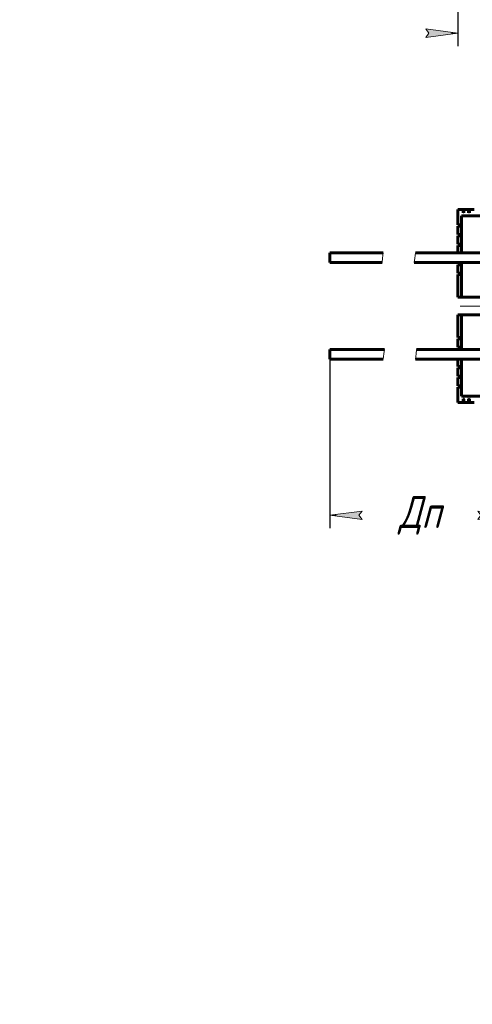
# Model space of a CAD drawing. Header units: millimetres. Extents: x 0 to 210, y 0 to 297.
# Tile 1 of 3: x 0 to 70, y 0 to 153. Entities that reach past the tile are written whole.
import ezdxf

# ---------------------------------------------------------------- set-up
doc = ezdxf.new("R2010")
doc.units = ezdxf.units.MM
for name, pattern in [('K5LT_AXLED', [12, 7.5, -1.5, 1.5, -1.5]), ('K5LT_BASIC', [0]), ('K5LT_THIN', [0]), ('K5LT_THIN_INCLUDED_TO_HATCHING', [0])]:
    doc.linetypes.add(name, pattern=pattern)
doc.layers.add('Системный слой', color=7, linetype='Continuous')
doc.styles.add('KDIMTEXTSTYLE', font='GOST_AU.SHX', dxfattribs={"width": 0.96, "oblique": 15, "height": 5})
doc.dimstyles.new('KDIMSTYLE (0.50)', dxfattribs={"dimtxt": 5, "dimasz": 1, "dimexe": 2, "dimexo": 0, "dimgap": 1, "dimtad": 1, "dimlfac": 2, "dimtxsty": 'KDIMTEXTSTYLE', "dimsah": 1, "dimcen": 0, "dimdle": 1, "dimadec": 0, "dimazin": 0, "dimtfac": 0.667, "dimtmove": 0, "dimatfit": 3, "dimfxl": 1, "dimtvp": 1, "dimtolj": 1, "dimtzin": 0, "dimarcsym": 0})

# ---------------------------------------------------------------- blocks, each defined once
blk = doc.blocks.new('KDIMARROW_01')
at = {"layer": 'Системный слой'}
blk.add_hatch(color=0, dxfattribs=at).paths.add_polyline_path([(0, 0), (-5, 0.66), (-4.5, 0), (-5, -0.66)])
at = {"layer": 'Системный слой', "color": 0, "linetype": 'K5LT_THIN', "lineweight": 18}
for p, q in [((-4.5, 0), (-5, 0.66)), ((-5, 0.66), (0, 0)), ((0, 0), (-5, -0.66)), ((-5, -0.66), (-4.5, 0)), ((0, 0), (-1, 0))]:
    blk.add_line(p, q, dxfattribs=at)
blk = doc.blocks.new('U4')
at = {"layer": 'Системный слой', "color": 7, "linetype": 'K5LT_THIN', "lineweight": 18}
for p, q in [((68.86, 93.98), (68.98, 93.98)), ((177.13, 93.98), (177.25, 93.98))]:
    blk.add_line(p, q, dxfattribs=at)
blk = doc.blocks.new('U5')
at = {"layer": 'Системный слой', "color": 7, "linetype": 'K5LT_THIN', "lineweight": 18}
for p, q in [((69.73, 93.98), (69.84, 93.98)), ((176.26, 93.98), (176.38, 93.98))]:
    blk.add_line(p, q, dxfattribs=at)
blk = doc.blocks.new('U8')
at = {"layer": 'Системный слой', "color": 150, "linetype": 'K5LT_BASIC', "lineweight": 60, "true_color": 0x0080ff}
for p, q in [((48.17, 101.73), (56.65, 101.73)), ((61.65, 101.73), (76.14, 101.73))]:
    blk.add_line(p, q, dxfattribs=at)
blk = doc.blocks.new('U16')
at = {"layer": 'Системный слой', "color": 150, "linetype": 'K5LT_BASIC', "lineweight": 60, "true_color": 0x0080ff}
for p, q in [((68.63, 107.1), (68.63, 101.73)), ((68.63, 100.23), (68.63, 94.48))]:
    blk.add_line(p, q, dxfattribs=at)
blk = doc.blocks.new('U17')
at = {"layer": 'Системный слой', "color": 150, "linetype": 'K5LT_BASIC', "lineweight": 60, "true_color": 0x0080ff}
for p, q in [((48.17, 115.23), (56.29, 115.23)), ((61.29, 115.23), (76.14, 115.23))]:
    blk.add_line(p, q, dxfattribs=at)
blk = doc.blocks.new('U19')
at = {"layer": 'Системный слой', "color": 150, "linetype": 'K5LT_BASIC', "lineweight": 60, "true_color": 0x0080ff}
for p, q in [((48.17, 100.23), (56.47, 100.23)), ((61.47, 100.23), (76.14, 100.23))]:
    blk.add_line(p, q, dxfattribs=at)
blk = doc.blocks.new('U24')
at = {"layer": 'Системный слой', "color": 150, "linetype": 'K5LT_BASIC', "lineweight": 60, "true_color": 0x0080ff}
for p, q in [((69.73, 93.48), (69.84, 93.48)), ((176.26, 93.48), (176.38, 93.48))]:
    blk.add_line(p, q, dxfattribs=at)
blk = doc.blocks.new('U30')
at = {"layer": 'Системный слой', "color": 150, "linetype": 'K5LT_BASIC', "lineweight": 60, "true_color": 0x0080ff}
for p, q in [((68.63, 122.48), (68.63, 116.73)), ((68.63, 115.23), (68.63, 109.85))]:
    blk.add_line(p, q, dxfattribs=at)
blk = doc.blocks.new('U31')
at = {"layer": 'Системный слой', "color": 150, "linetype": 'K5LT_BASIC', "lineweight": 60, "true_color": 0x0080ff}
for p, q in [((69.73, 94.02), (69.75, 94.06)), ((69.73, 93.98), (69.73, 94.02)), ((69.75, 94.06), (69.79, 94.08)), ((69.79, 94.08), (69.82, 94.06)), ((69.82, 94.06), (69.84, 94.02)), ((69.84, 94.02), (69.84, 93.98))]:
    blk.add_line(p, q, dxfattribs=at)
blk = doc.blocks.new('U34')
at = {"layer": 'Системный слой', "color": 150, "linetype": 'K5LT_BASIC', "lineweight": 60, "true_color": 0x0080ff}
for p, q in [((68.34, 103.38), (68.34, 103.38)), ((177.77, 103.38), (177.77, 103.38))]:
    blk.add_line(p, q, dxfattribs=at)
blk = doc.blocks.new('U36')
at = {"layer": 'Системный слой', "color": 7, "linetype": 'K5LT_THIN', "lineweight": 18}
for p, q in [((69.84, 122.98), (69.73, 122.98)), ((176.38, 122.98), (176.26, 122.98))]:
    blk.add_line(p, q, dxfattribs=at)
blk = doc.blocks.new('U40')
at = {"layer": 'Системный слой', "color": 150, "linetype": 'K5LT_BASIC', "lineweight": 60, "true_color": 0x0080ff}
for p, q in [((48.17, 116.73), (56.47, 116.73)), ((61.47, 116.73), (76.14, 116.73))]:
    blk.add_line(p, q, dxfattribs=at)
blk = doc.blocks.new('U42')
at = {"layer": 'Системный слой', "color": 150, "linetype": 'K5LT_BASIC', "lineweight": 60, "true_color": 0x0080ff}
for p, q in [((68.86, 93.48), (68.98, 93.48)), ((177.13, 93.48), (177.25, 93.48))]:
    blk.add_line(p, q, dxfattribs=at)
blk = doc.blocks.new('U49')
at = {"layer": 'Системный слой', "color": 150, "linetype": 'K5LT_BASIC', "lineweight": 60, "true_color": 0x0080ff}
for p, q in [((68.98, 123.48), (68.86, 123.48)), ((177.25, 123.48), (177.13, 123.48))]:
    blk.add_line(p, q, dxfattribs=at)
blk = doc.blocks.new('U53')
at = {"layer": 'Системный слой', "color": 150, "linetype": 'K5LT_BASIC', "lineweight": 60, "true_color": 0x0080ff}
for p, q in [((68.86, 93.98), (68.87, 94.02)), ((68.87, 94.02), (68.89, 94.06)), ((68.89, 94.06), (68.92, 94.08)), ((68.92, 94.08), (68.95, 94.06)), ((68.95, 94.06), (68.97, 94.02)), ((68.97, 94.02), (68.98, 93.98))]:
    blk.add_line(p, q, dxfattribs=at)
blk = doc.blocks.new('U55')
at = {"layer": 'Системный слой', "color": 150, "linetype": 'K5LT_BASIC', "lineweight": 60, "true_color": 0x0080ff}
for p, q in [((69.84, 123.48), (69.73, 123.48)), ((176.38, 123.48), (176.26, 123.48))]:
    blk.add_line(p, q, dxfattribs=at)
blk = doc.blocks.new('U63')
at = {"layer": 'Системный слой', "color": 7, "linetype": 'K5LT_THIN', "lineweight": 18}
for p, q in [((68.98, 122.98), (68.86, 122.98)), ((177.25, 122.98), (177.13, 122.98))]:
    blk.add_line(p, q, dxfattribs=at)
blk = doc.blocks.new('U65')
at = {"layer": 'Системный слой', "color": 30, "linetype": 'K5LT_AXLED', "lineweight": 18, "true_color": 0xff8000}
for q in [(71.8, 111.85), (68.43, 108.48), (71.8, 105.1), (75.18, 108.48)]:
    blk.add_line((71.8, 108.48), q, dxfattribs=at)
blk = doc.blocks.new('U67')
at = {"layer": 'Системный слой', "color": 7, "linetype": 'K5LT_THIN_INCLUDED_TO_HATCHING', "lineweight": 18}
for p, q in [((56.37, 115.9), (56.47, 116.73)), ((56.29, 115.23), (56.37, 115.9)), ((56.47, 100.23), (56.57, 101.05)), ((56.57, 101.05), (56.65, 101.73))]:
    blk.add_line(p, q, dxfattribs=at)
blk = doc.blocks.new('U68')
at = {"layer": 'Системный слой', "color": 7, "linetype": 'K5LT_THIN_INCLUDED_TO_HATCHING', "lineweight": 18}
for p, q in [((61.47, 116.73), (61.37, 115.9)), ((61.37, 115.9), (61.29, 115.23)), ((61.57, 101.05), (61.47, 100.23)), ((61.65, 101.73), (61.57, 101.05))]:
    blk.add_line(p, q, dxfattribs=at)

msp = doc.modelspace()

# ---------------------------------------------------------------- linework, layer by layer
at = {"layer": 'Системный слой', "color": 150, "linetype": 'K5LT_BASIC', "lineweight": 60, "true_color": 0x0080ff}
for p, q in [((68.0539, 123.4783), (68.8622, 123.4783)), ((68.0539, 121.0783), (68.0539, 123.4783)), ((76.1368, 122.4783), (68.6313, 122.4783)), ((68.8622, 122.9783), (68.8622, 123.4783)), ((68.9777, 123.4783), (69.7282, 123.4783)), ((68.9777, 123.4783), (68.9777, 122.9783)), ((69.7282, 122.9783), (69.7282, 123.4783)), ((69.8437, 123.4783), (70.5943, 123.4783)), ((69.8437, 123.4783), (69.8437, 122.9783)), ((68.0539, 121.0783), (68.3426, 121.0783)), ((68.3426, 120.8783), (68.0539, 120.8783)), ((68.0539, 119.5783), (68.0539, 120.8783)), ((68.0539, 119.5783), (68.3426, 119.5783)), ((68.3426, 119.3783), (68.0539, 119.3783)), ((68.0539, 118.0783), (68.0539, 119.3783)), ((68.0539, 118.0783), (68.3426, 118.0783)), ((68.0539, 116.7283), (68.0539, 117.8783)), ((68.3426, 117.8783), (68.0539, 117.8783)), ((48.1701, 116.7283), (48.1701, 115.2283)), ((68.0539, 115.0783), (68.0539, 115.2283)), ((68.0539, 115.0783), (68.3426, 115.0783)), ((68.3426, 114.8783), (68.0539, 114.8783)), ((68.0539, 113.5783), (68.0539, 114.8783)), ((68.3426, 115.0783), (68.3426, 115.0783)), ((68.0539, 113.5783), (68.3426, 113.5783)), ((68.0539, 113.3783), (68.0539, 109.8533)), ((68.0539, 113.3783), (68.3426, 113.3783)), ((68.3426, 113.5783), (68.3426, 113.5783)), ((68.0539, 109.8533), (68.6313, 109.8533)), ((68.6313, 109.8533), (71.8039, 109.8533)), ((68.0539, 103.5783), (68.0539, 107.1033)), ((68.0539, 107.1033), (68.6313, 107.1033)), ((71.8039, 107.1033), (68.6313, 107.1033)), ((68.0539, 103.5783), (68.3426, 103.5783)), ((68.0539, 102.0783), (68.0539, 103.3783)), ((68.3426, 103.3783), (68.0539, 103.3783)), ((68.3426, 103.5783), (68.3426, 103.5783)), ((48.1701, 101.7283), (48.1701, 100.2283)), ((68.0539, 102.0783), (68.3426, 102.0783)), ((68.3426, 101.8783), (68.0539, 101.8783)), ((68.0539, 101.7283), (68.0539, 101.8783)), ((68.3426, 102.0783), (68.3426, 102.0783)), ((68.0539, 99.0783), (68.0539, 100.2283)), ((68.0539, 99.0783), (68.3426, 99.0783)), ((68.0539, 97.5783), (68.0539, 98.8783)), ((68.3426, 98.8783), (68.0539, 98.8783)), ((68.0539, 97.5783), (68.3426, 97.5783)), ((68.3426, 97.3783), (68.0539, 97.3783)), ((68.0539, 96.0783), (68.0539, 97.3783)), ((68.3426, 97.5783), (68.3426, 97.5783)), ((68.0539, 96.0783), (68.3426, 96.0783)), ((68.3426, 95.8783), (68.0539, 95.8783)), ((68.0539, 93.4783), (68.0539, 95.8783)), ((68.8622, 93.4783), (68.0539, 93.4783)), ((68.6313, 94.4783), (76.1368, 94.4783)), ((68.8622, 93.4783), (68.8622, 93.9783)), ((68.9777, 93.9783), (68.9777, 93.4783)), ((69.7282, 93.4783), (68.9777, 93.4783)), ((69.7282, 93.4783), (69.7282, 93.9783)), ((69.8437, 93.9783), (69.8437, 93.4783)), ((70.5943, 93.4783), (69.8437, 93.4783))]:
    msp.add_line(p, q, dxfattribs=at)
for centre in [(68.3426, 120.9783), (68.3426, 119.4783), (68.3426, 117.9783), (68.3426, 114.9783), (68.3426, 113.4783), (68.3426, 103.4783), (68.3426, 101.9783), (68.3426, 98.9783), (68.3426, 97.4783), (68.3426, 95.9783)]:
    msp.add_ellipse(centre, major_axis=(0, -0.1), ratio=0.57735027, start_param=0, end_param=3.14159265, dxfattribs=at)

# ---------------------------------------------------------------- block references
at = {"layer": 'Системный слой'}
for name in ['U30', 'U49', 'U63', 'U55', 'U36', 'U40', 'U67', 'U68', 'U17', 'U65', 'U16', 'U34', 'U8', 'U19', 'U53', 'U4', 'U42', 'U31', 'U5', 'U24']:
    msp.add_blockref(name, (0, 0), dxfattribs=at)

# ---------------------------------------------------------------- dimensions: what is measured, and where the dimension line sits
at = {"layer": 'Системный слой', "color": 7}
for base, p1, p2, location, text in [((68.0539, 150.8722), (178.0539, 168.3722), (68.0539, 168.3722), (123.0539, 150.8722), '\\H5.0;\\W0.965;\\Q15;\\H5.0;\\W0.965;\\Q15;\\Q15;Ш'), ((76.1368, 75.9783), (48.1701, 100.9783), (76.1368, 94.4783), (62.1534, 75.9783), '\\H5.0;\\W0.965;\\Q15;\\H5.0;\\W0.965;\\Q15;\\Q15;Дп')]:
    msp.add_linear_dim(base=base, p1=p1, p2=p2, location=location, text=text, dimstyle='KDIMSTYLE (0.50)', override={"dimexo": 0, "dimblk1": 'KDIMARROW_01', "dimblk2": 'KDIMARROW_01', "dimse1": 0, "dimse2": 0, "dimclrt": 7, "dimtolj": 1}, dxfattribs=at).render()

doc.saveas('drawing.dxf')
